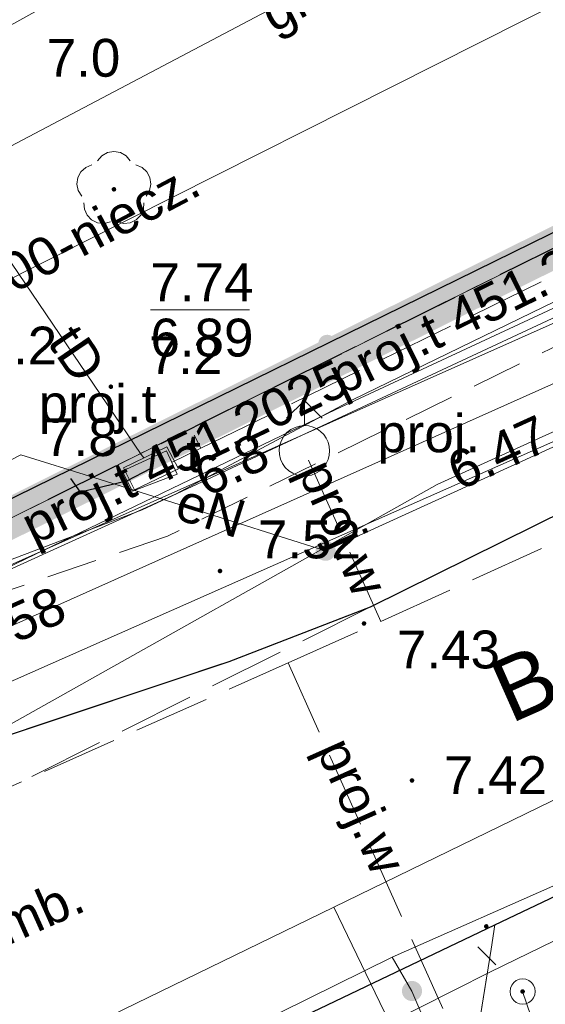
# Model space of a CAD drawing. Extents: x 5474185 to 5474933, y 5916077 to 5916824.
# Tile 188 of 256: x 5474707 to 5474717, y 5916242 to 5916262. Entities that reach past the tile are written whole.
import ezdxf
from ezdxf.enums import TextEntityAlignment as Align

# ---------------------------------------------------------------- set-up
doc = ezdxf.new("R2010")
doc.units = 0
for name, pattern in [('DASHDOT', [1, 0.5, -0.25, 0, -0.25]), ('PRZER1-1', [1, 0.5, -0.5]), ('PRZER2-1', [1.5, 1, -0.5]), ('PRZER3-1', [2, 1.5, -0.5]), ('PRZER3-2', [2.5, 1.5, -1])]:
    doc.linetypes.add(name, pattern=pattern)
doc.layers.add('1-GRAN', color=5, linetype='DASHDOT')
for name, color, linetype, lineweight in [('GESDZI', 253, 'CONTINUOUS', 18), ('GESJOB', 253, 'CONTINUOUS', 35), ('GESUZY', 253, 'CONTINUOUS', 18), ('GSLKOG', 253, 'CONTINUOUS', 35), ('GSLKRW', 253, 'CONTINUOUS', 25), ('GSPRDL', 253, 'CONTINUOUS', 18), ('GSPWPN', 253, 'CONTINUOUS', 13), ('GSPWPN_O', 253, 'CONTINUOUS', 13), ('GSPWPS', 253, 'CONTINUOUS', 13), ('GSPWPS_O', 253, 'CONTINUOUS', 13), ('GSSKOA', 253, 'CONTINUOUS', 18), ('GSSKOA_O', 253, 'CONTINUOUS', 18), ('GSSKOD', 253, 'CONTINUOUS', 18), ('GSSUTR', 254, 'CONTINUOUS', 18), ('GTGTXT_O', 254, 'CONTINUOUS', 18), ('GULEPR', 254, 'CONTINUOUS', 18), ('GULEPR_O', 254, 'CONTINUOUS', 18), ('GULGPR', 254, 'CONTINUOUS', 18), ('GULGPR_O', 254, 'CONTINUOUS', 18), ('GULKPR', 7, 'CONTINUOUS', 18), ('GULLOB', 254, 'CONTINUOUS', 35), ('GULSPR', 254, 'CONTINUOUS', 18), ('GULTPR', 254, 'CONTINUOUS', 18), ('GULTPR_O', 254, 'CONTINUOUS', 18), ('GULWPR', 7, 'CONTINUOUS', 18), ('GULWPR_O', 254, 'CONTINUOUS', 18), ('GUPELA', 254, 'CONTINUOUS', 18), ('GUPEUT', 254, 'CONTINUOUS', 18), ('GUPISN', 253, 'CONTINUOUS', 18), ('GUPPRZ_O', 40, 'CONTINUOUS', 18), ('GUPTST', 253, 'CONTINUOUS', 18), ('GUPTST_O', 253, 'CONTINUOUS', 18), ('GUPWDT', 253, 'CONTINUOUS', 18), ('GUPWDT_O', 253, 'CONTINUOUS', 18), ('GUPWZA', 253, 'CONTINUOUS', 18), ('GUSIKP', 253, 'CONTINUOUS', 18), ('GUSIWZ', 253, 'CONTINUOUS', 18), ('GUSIWZ_O', 253, 'CONTINUOUS', 18), ('IS HP zasięg', 251, 'CONTINUOUS', 20)]:
    doc.layers.add(name, color=color, linetype=linetype, lineweight=lineweight)
doc.styles.add('Arial', font='arial.ttf')

msp = doc.modelspace()

# ---------------------------------------------------------------- hatches: boundary and pattern name
at = {"layer": 'GSLKOG'}
msp.add_hatch(color=256, dxfattribs=at).paths.add_polyline_path([(5474712.968508, 5916255.109737), (5474712.923718, 5916255.118727), (5474712.882781, 5916255.139005), (5474712.848486, 5916255.169188), (5474712.823173, 5916255.207217), (5474712.808564, 5916255.250502), (5474712.805657, 5916255.296094), (5474712.814647, 5916255.340885), (5474712.834925, 5916255.381821), (5474712.865108, 5916255.416116), (5474712.903137, 5916255.44143), (5474712.946422, 5916255.456038), (5474712.992014, 5916255.458946), (5474713.036805, 5916255.449955), (5474713.077741, 5916255.429677), (5474713.112036, 5916255.399495), (5474713.13735, 5916255.361465), (5474713.151958, 5916255.31818), (5474713.154866, 5916255.272588), (5474713.145875, 5916255.227798), (5474713.125597, 5916255.186861), (5474713.095415, 5916255.152566), (5474713.057386, 5916255.127253), (5474713.0141, 5916255.112644)])
msp.add_hatch(color=256, dxfattribs=at).paths.add_polyline_path([(5474712.968508, 5916255.109737), (5474712.923718, 5916255.118727), (5474712.882781, 5916255.139005), (5474712.848486, 5916255.169188), (5474712.823173, 5916255.207217), (5474712.808564, 5916255.250502), (5474712.805657, 5916255.296094), (5474712.814647, 5916255.340885), (5474712.834925, 5916255.381821), (5474712.865108, 5916255.416116), (5474712.903137, 5916255.44143), (5474712.946422, 5916255.456038), (5474712.992014, 5916255.458946), (5474713.036805, 5916255.449955), (5474713.077741, 5916255.429677), (5474713.112036, 5916255.399495), (5474713.13735, 5916255.361465), (5474713.151958, 5916255.31818), (5474713.154866, 5916255.272588), (5474713.145875, 5916255.227798), (5474713.125597, 5916255.186861), (5474713.095415, 5916255.152566), (5474713.057386, 5916255.127253), (5474713.0141, 5916255.112644)])
at = {"layer": 'GSPRDL'}
msp.add_hatch(color=256, dxfattribs=at).paths.add_polyline_path([(5474708.76, 5916258.295), (5474708.746094, 5916258.297202), (5474708.73355, 5916258.303594), (5474708.723594, 5916258.31355), (5474708.717202, 5916258.326094), (5474708.715, 5916258.34), (5474708.717202, 5916258.353906), (5474708.723594, 5916258.36645), (5474708.73355, 5916258.376406), (5474708.746094, 5916258.382798), (5474708.76, 5916258.385), (5474708.773906, 5916258.382798), (5474708.78645, 5916258.376406), (5474708.796406, 5916258.36645), (5474708.802798, 5916258.353906), (5474708.805, 5916258.34), (5474708.802798, 5916258.326094), (5474708.796406, 5916258.31355), (5474708.78645, 5916258.303594), (5474708.773906, 5916258.297202)])
at = {"layer": 'GSPWPN'}
msp.add_hatch(color=256, dxfattribs=at).paths.add_polyline_path([(5474708.7, 5916254.385), (5474708.688353, 5916254.386533), (5474708.6775, 5916254.391029), (5474708.66818, 5916254.39818), (5474708.661029, 5916254.4075), (5474708.656533, 5916254.418353), (5474708.655, 5916254.43), (5474708.656533, 5916254.441647), (5474708.661029, 5916254.4525), (5474708.66818, 5916254.46182), (5474708.6775, 5916254.468971), (5474708.688353, 5916254.473467), (5474708.7, 5916254.475), (5474708.711647, 5916254.473467), (5474708.7225, 5916254.468971), (5474708.73182, 5916254.46182), (5474708.738971, 5916254.4525), (5474708.743467, 5916254.441647), (5474708.745, 5916254.43), (5474708.743467, 5916254.418353), (5474708.738971, 5916254.4075), (5474708.73182, 5916254.39818), (5474708.7225, 5916254.391029), (5474708.711647, 5916254.386533)])
at = {"layer": 'GSPWPS'}
for points in [[(5474710.86, 5916250.735), (5474710.848353, 5916250.736533), (5474710.8375, 5916250.741029), (5474710.82818, 5916250.74818), (5474710.821029, 5916250.7575), (5474710.816533, 5916250.768353), (5474710.815, 5916250.78), (5474710.816533, 5916250.791647), (5474710.821029, 5916250.8025), (5474710.82818, 5916250.81182), (5474710.8375, 5916250.818971), (5474710.848353, 5916250.823467), (5474710.86, 5916250.825), (5474710.871647, 5916250.823467), (5474710.8825, 5916250.818971), (5474710.89182, 5916250.81182), (5474710.898971, 5916250.8025), (5474710.903467, 5916250.791647), (5474710.905, 5916250.78), (5474710.903467, 5916250.768353), (5474710.898971, 5916250.7575), (5474710.89182, 5916250.74818), (5474710.8825, 5916250.741029), (5474710.871647, 5916250.736533)], [(5474713.71, 5916249.695), (5474713.698353, 5916249.696533), (5474713.6875, 5916249.701029), (5474713.67818, 5916249.70818), (5474713.671029, 5916249.7175), (5474713.666533, 5916249.728353), (5474713.665, 5916249.74), (5474713.666533, 5916249.751647), (5474713.671029, 5916249.7625), (5474713.67818, 5916249.77182), (5474713.6875, 5916249.778971), (5474713.698353, 5916249.783467), (5474713.71, 5916249.785), (5474713.721647, 5916249.783467), (5474713.7325, 5916249.778971), (5474713.74182, 5916249.77182), (5474713.748971, 5916249.7625), (5474713.753467, 5916249.751647), (5474713.755, 5916249.74), (5474713.753467, 5916249.728353), (5474713.748971, 5916249.7175), (5474713.74182, 5916249.70818), (5474713.7325, 5916249.701029), (5474713.721647, 5916249.696533)], [(5474714.66, 5916246.585), (5474714.648353, 5916246.586533), (5474714.6375, 5916246.591029), (5474714.62818, 5916246.59818), (5474714.621029, 5916246.6075), (5474714.616533, 5916246.618353), (5474714.615, 5916246.63), (5474714.616533, 5916246.641647), (5474714.621029, 5916246.6525), (5474714.62818, 5916246.66182), (5474714.6375, 5916246.668971), (5474714.648353, 5916246.673467), (5474714.66, 5916246.675), (5474714.671647, 5916246.673467), (5474714.6825, 5916246.668971), (5474714.69182, 5916246.66182), (5474714.698971, 5916246.6525), (5474714.703467, 5916246.641647), (5474714.705, 5916246.63), (5474714.703467, 5916246.618353), (5474714.698971, 5916246.6075), (5474714.69182, 5916246.59818), (5474714.6825, 5916246.591029), (5474714.671647, 5916246.586533)], [(5474716.13, 5916243.695), (5474716.118353, 5916243.696533), (5474716.1075, 5916243.701029), (5474716.09818, 5916243.70818), (5474716.091029, 5916243.7175), (5474716.086533, 5916243.728353), (5474716.085, 5916243.74), (5474716.086533, 5916243.751647), (5474716.091029, 5916243.7625), (5474716.09818, 5916243.77182), (5474716.1075, 5916243.778971), (5474716.118353, 5916243.783467), (5474716.13, 5916243.785), (5474716.141647, 5916243.783467), (5474716.1525, 5916243.778971), (5474716.16182, 5916243.77182), (5474716.168971, 5916243.7625), (5474716.173467, 5916243.751647), (5474716.175, 5916243.74), (5474716.173467, 5916243.728353), (5474716.168971, 5916243.7175), (5474716.16182, 5916243.70818), (5474716.1525, 5916243.701029), (5474716.141647, 5916243.696533)]]:
    msp.add_hatch(color=256, dxfattribs=at).paths.add_polyline_path(points)
at = {"layer": 'GUPELA', "extrusion": (0, 0, -1)}
msp.add_hatch(color=256, dxfattribs=at).paths.add_polyline_path([(-5474716.852013, 5916242.405045), (-5474716.863788, 5916242.407164), (-5474716.874849, 5916242.412483), (-5474716.883417, 5916242.419862), (-5474716.890557, 5916242.430503), (-5474716.894323, 5916242.442223), (-5474716.894986, 5916242.451113), (-5474716.893117, 5916242.462881), (-5474716.888133, 5916242.473893), (-5474716.880065, 5916242.483482), (-5474716.871281, 5916242.48965), (-5474716.861881, 5916242.493403), (-5474716.848913, 5916242.494987), (-5474716.836551, 5916242.492943), (-5474716.825521, 5916242.48776), (-5474716.815236, 5916242.478574), (-5474716.808715, 5916242.467903), (-5474716.805468, 5916242.456476), (-5474716.80539, 5916242.444091), (-5474716.80813, 5916242.43351), (-5474716.813133, 5916242.424196), (-5474716.820459, 5916242.416054), (-5474716.829534, 5916242.409923), (-5474716.84018, 5916242.406084)])
at = {"layer": 'GUPEUT'}
msp.add_hatch(color=256, dxfattribs=at).paths.add_polyline_path([(5474712.93093, 5916250.980911), (5474712.880052, 5916250.992631), (5474712.833941, 5916251.017119), (5474712.795739, 5916251.052707), (5474712.768049, 5916251.09697), (5474712.752759, 5916251.146892), (5474712.750911, 5916251.19907), (5474712.762631, 5916251.249948), (5474712.787119, 5916251.296059), (5474712.822707, 5916251.334261), (5474712.86697, 5916251.361951), (5474712.916892, 5916251.377241), (5474712.96907, 5916251.379089), (5474713.019948, 5916251.367369), (5474713.066059, 5916251.342881), (5474713.104261, 5916251.307293), (5474713.131951, 5916251.26303), (5474713.147241, 5916251.213108), (5474713.149089, 5916251.16093), (5474713.137369, 5916251.110052), (5474713.112881, 5916251.063941), (5474713.077293, 5916251.025739), (5474713.03303, 5916250.998049), (5474712.983108, 5916250.982759)])
at = {"layer": 'GUPTST'}
msp.add_hatch(color=256, dxfattribs=at).paths.add_polyline_path([(5474710.35, 5916253.22), (5474710.285295, 5916253.228519), (5474710.225, 5916253.253494), (5474710.173223, 5916253.293223), (5474710.133494, 5916253.345), (5474710.108519, 5916253.405295), (5474710.1, 5916253.47), (5474710.108519, 5916253.534705), (5474710.133494, 5916253.595), (5474710.173223, 5916253.646777), (5474710.225, 5916253.686506), (5474710.285295, 5916253.711481), (5474710.35, 5916253.72), (5474710.414705, 5916253.711481), (5474710.475, 5916253.686506), (5474710.526777, 5916253.646777), (5474710.566506, 5916253.595), (5474710.591481, 5916253.534705), (5474710.6, 5916253.47), (5474710.591481, 5916253.405295), (5474710.566506, 5916253.345), (5474710.526777, 5916253.293223), (5474710.475, 5916253.253494), (5474710.414705, 5916253.228519)])
at = {"layer": 'GUPWZA'}
msp.add_hatch(color=256, dxfattribs=at).paths.add_polyline_path([(5474714.66, 5916242.26), (5474714.608236, 5916242.266815), (5474714.56, 5916242.286795), (5474714.518579, 5916242.318579), (5474714.486795, 5916242.36), (5474714.466815, 5916242.408236), (5474714.46, 5916242.46), (5474714.466815, 5916242.511764), (5474714.486795, 5916242.56), (5474714.518579, 5916242.601421), (5474714.56, 5916242.633205), (5474714.608236, 5916242.653185), (5474714.66, 5916242.66), (5474714.711764, 5916242.653185), (5474714.76, 5916242.633205), (5474714.801421, 5916242.601421), (5474714.833205, 5916242.56), (5474714.853185, 5916242.511764), (5474714.86, 5916242.46), (5474714.853185, 5916242.408236), (5474714.833205, 5916242.36), (5474714.801421, 5916242.318579), (5474714.76, 5916242.286795), (5474714.711764, 5916242.266815)])

# ---------------------------------------------------------------- linework, layer by layer
at = {"layer": '1-GRAN', "ltscale": 5, "const_width": 0.8, "elevation": 10.08}
msp.add_lwpolyline([(5474751.83, 5916275.64), (5474751.14, 5916273.94), (5474644.79, 5916221), (5474615.29, 5916258.3), (5474592.4, 5916287.8), (5474563.35, 5916264.64), (5474560.03, 5916268.81), (5474550.58, 5916262.91), (5474454.86, 5916375.82)], dxfattribs=at)
at = {"layer": 'GESDZI', "linetype": 'Continuous', "lineweight": 13}
for p, q in [((5474751.14, 5916273.94, 10.22), (5474644.79, 5916221, 10.22)), ((5474644.79, 5916221, 10.22), (5474751.14, 5916273.94, 10.22))]:
    msp.add_line(p, q, dxfattribs=at)
at = {"layer": 'GESJOB', "linetype": 'PRZER3-2', "lineweight": 30}
msp.add_line((5474644.79, 5916221, 10.22), (5474751.14, 5916273.94, 10.22), dxfattribs=at)
msp.add_line((5474644.79, 5916221, 10.22), (5474751.14, 5916273.94, 10.22), dxfattribs=at)
at = {"layer": 'GESUZY', "linetype": 'PRZER1-1', "lineweight": 13}
for p, q in [((5474644.79, 5916221, 10.08), (5474751.14, 5916273.94, 10.08)), ((5474751.14, 5916273.94, 10.08), (5474644.79, 5916221, 10.08))]:
    msp.add_line(p, q, dxfattribs=at)
at = {"layer": 'GSLKOG', "linetype": 'Continuous', "lineweight": 30}
msp.add_line((5474751.06, 5916273.98, 10.18), (5474701.83, 5916249.81, 10.18), dxfattribs=at)
at = {"layer": 'GSLKRW', "linetype": 'Continuous', "lineweight": 30}
for p, q in [((5474713.84, 5916250.07, 10.18), (5474722.03, 5916254.13, 10.18)), ((5474711.04, 5916248.99, 10.18), (5474713.84, 5916250.07, 10.18)), ((5474692.87, 5916242.92, 10.18), (5474711.04, 5916248.99, 10.18))]:
    msp.add_line(p, q, dxfattribs=at)
at = {"layer": 'GSLKRW', "linetype": 'Continuous', "lineweight": 30, "elevation": 10.18, "flags": 128}
msp.add_lwpolyline([(5474661.05, 5916216.2), (5474669.32, 5916220.5), (5474673.93, 5916222.81), (5474688.7, 5916230.19), (5474694.17, 5916232.96), (5474712.09, 5916241.76), (5474716.3, 5916243.77), (5474721.6, 5916246.29), (5474728.77, 5916249.5), (5474732.86, 5916251.44), (5474746.45, 5916257.67), (5474747.62, 5916258.16), (5474750.63, 5916259.52), (5474751.73, 5916260.03), (5474758.07, 5916262.88), (5474762.81, 5916264.97), (5474765.5, 5916266.15), (5474768.21, 5916267.41), (5474774.66, 5916270.29), (5474785.53, 5916275.01)], dxfattribs=at)
at = {"layer": 'GSPRDL', "elevation": 10.12, "flags": 128}
for points in [[(5474708.435723, 5916258.903333), (5474708.519447, 5916259.002679), (5474708.632044, 5916259.067494), (5474708.76, 5916259.09), (5474708.887956, 5916259.067494), (5474709.000553, 5916259.002679), (5474709.084277, 5916258.903333)], [(5474708.124031, 5916258.205674), (5474708.05542, 5916258.315999), (5474708.028571, 5916258.443115), (5474708.046708, 5916258.571763), (5474708.107652, 5916258.686501), (5474708.20409, 5916258.773559), (5474708.324445, 5916258.822485)], [(5474709.195555, 5916258.822485), (5474709.31591, 5916258.773559), (5474709.412348, 5916258.686501), (5474709.473292, 5916258.571763), (5474709.491429, 5916258.443115), (5474709.46458, 5916258.315999), (5474709.395969, 5916258.205674)], [(5474708.691227, 5916257.693649), (5474708.565099, 5916257.662488), (5474708.435908, 5916257.676234), (5474708.319161, 5916257.733237), (5474708.228871, 5916257.826655), (5474708.175875, 5916257.945275), (5474708.166535, 5916258.074859)], [(5474709.353465, 5916258.074859), (5474709.344125, 5916257.945275), (5474709.291129, 5916257.826655), (5474709.200839, 5916257.733237), (5474709.084092, 5916257.676234), (5474708.954901, 5916257.662488), (5474708.828773, 5916257.693649)]]:
    msp.add_lwpolyline(points, dxfattribs=at)
at = {"layer": 'GSSKOA', "linetype": 'PRZER3-1', "lineweight": 13}
for p, q in [((5474722.03, 5916254.13, 10.18), (5474713.84, 5916250.07, 10.18)), ((5474713.84, 5916250.07, 10.18), (5474655.8, 5916220.99, 10.18)), ((5474713.84, 5916250.07, 10.18), (5474655.8, 5916220.99, 10.18)), ((5474711.04, 5916248.99, 10.18), (5474713.84, 5916250.07, 10.18)), ((5474692.87, 5916242.92, 10.18), (5474711.04, 5916248.99, 10.18)), ((5474716.3, 5916243.77, 10.18), (5474712.09, 5916241.76, 10.18)), ((5474715.99, 5916241.81, 10.18), (5474716.3, 5916243.77, 10.18))]:
    msp.add_line(p, q, dxfattribs=at)
at = {"layer": 'GSSKOA', "linetype": 'PRZER3-1', "lineweight": 13, "elevation": 10.18}
msp.add_lwpolyline([(5474661.05, 5916216.2), (5474669.32, 5916220.5), (5474673.93, 5916222.81), (5474688.7, 5916230.19), (5474694.17, 5916232.96), (5474712.09, 5916241.76), (5474716.3, 5916243.77), (5474721.6, 5916246.29), (5474728.77, 5916249.5), (5474732.86, 5916251.44), (5474746.45, 5916257.67), (5474747.62, 5916258.16), (5474750.63, 5916259.52), (5474751.73, 5916260.03), (5474758.07, 5916262.88), (5474762.81, 5916264.97), (5474765.5, 5916266.15), (5474768.21, 5916267.41), (5474774.66, 5916270.29), (5474785.53, 5916275.01)], dxfattribs=at)
at = {"layer": 'GSSKOD', "linetype": 'PRZER2-1', "lineweight": 13}
for p, q in [((5474720.83, 5916256.86, 10.18), (5474709.82, 5916251.47, 10.18)), ((5474713.84, 5916250.07, 10.18), (5474722.03, 5916254.13, 10.18)), ((5474709.82, 5916251.47, 10.18), (5474698.59, 5916247.64, 10.18)), ((5474711.04, 5916248.99, 10.18), (5474713.84, 5916250.07, 10.18)), ((5474692.87, 5916242.92, 10.18), (5474711.04, 5916248.99, 10.18))]:
    msp.add_line(p, q, dxfattribs=at)
at = {"layer": 'GSSUTR', "linetype": 'PRZER2-1', "lineweight": 13}
for p, q in [((5474716.3, 5916243.77, 10.1), (5474721.6, 5916246.29, 10.1)), ((5474715.99, 5916241.81, 10.1), (5474716.3, 5916243.77, 10.1))]:
    msp.add_line(p, q, dxfattribs=at)
at = {"layer": 'GULEPR', "linetype": 'Continuous', "lineweight": 13}
for p, q in [((5474796.45, 5916290.89, 10.14), (5474701.21, 5916248.45, 10.14)), ((5474709.32, 5916251.99, 10.14), (5474747.52, 5916269.85, 10.14)), ((5474706.92, 5916253.08, 10.14), (5474698.33, 5916248.73, 10.14)), ((5474708.36, 5916252.63, 10.14), (5474706.92, 5916253.08, 10.14)), ((5474702.33, 5916249.34, 10.14), (5474709.32, 5916251.99, 10.14))]:
    msp.add_line(p, q, dxfattribs=at)
at = {"layer": 'GULEPR', "linetype": 'Continuous', "lineweight": 18, "elevation": 10.14, "flags": 128}
for points in [[(5474750.5, 5916268.32), (5474712.95, 5916251.18)], [(5474712.95, 5916251.18), (5474708.36, 5916252.63)], [(5474716.85, 5916242.45), (5474717.85, 5916239.52)]]:
    msp.add_lwpolyline(points, dxfattribs=at)
at = {"layer": 'GULGPR', "linetype": 'Continuous', "lineweight": 13}
for p, q in [((5474715.16, 5916252.49, 10.14), (5474753.06, 5916269.74, 10.14)), ((5474720.1, 5916266.26, 10.14), (5474691.52, 5916251.17, 10.14)), ((5474692.46, 5916253.69, 10.14), (5474712.21, 5916264.64, 10.14)), ((5474702.19, 5916246.59, 10.14), (5474722.29, 5916255.48, 10.14)), ((5474698.84, 5916243.33, 10.14), (5474715.16, 5916252.49, 10.14))]:
    msp.add_line(p, q, dxfattribs=at)
at = {"layer": 'GULKPR', "linetype": 'Continuous', "lineweight": 18, "elevation": 10.14, "flags": 128}
for points in [[(5474713.11, 5916244.12), (5474729.55, 5916252.13)], [(5474693.78, 5916234.71), (5474713.11, 5916244.12)], [(5474720.02, 5916229.79), (5474713.11, 5916244.12)]]:
    msp.add_lwpolyline(points, dxfattribs=at)
at = {"layer": 'GULLOB', "linetype": 'Continuous', "lineweight": 30}
for p, q in [((5474709.49, 5916252.81, 10.12), (5474709.01, 5916252.56, 10.12)), ((5474708.1, 5916252.34, 10.12), (5474707.91, 5916252.61, 10.12)), ((5474709.01, 5916252.56, 10.12), (5474708.1, 5916252.34, 10.12))]:
    msp.add_line(p, q, dxfattribs=at)
at = {"layer": 'GULSPR', "linetype": 'Continuous', "lineweight": 13}
msp.add_line((5474746.48, 5916267.48, 10.14), (5474705.74, 5916249.25, 10.14), dxfattribs=at)
at = {"layer": 'GULTPR', "linetype": 'Continuous', "lineweight": 13}
for p, q in [((5474739.8, 5916266.98, 10.14), (5474713.48, 5916254.17, 10.14)), ((5474713.15, 5916253.98, 10.14), (5474737.4, 5916265.27, 10.14)), ((5474704.84, 5916259.66, 10.14), (5474709.3, 5916253.09, 10.14)), ((5474713.48, 5916254.17, 10.14), (5474709.98, 5916252.3, 10.14)), ((5474690.22, 5916242.93, 10.14), (5474713.15, 5916253.98, 10.14)), ((5474709.49, 5916252.81, 10.14), (5474709.01, 5916252.56, 10.14)), ((5474708.1, 5916252.34, 10.14), (5474707.91, 5916252.61, 10.14)), ((5474709.01, 5916252.56, 10.14), (5474708.1, 5916252.34, 10.14)), ((5474709.98, 5916252.3, 10.14), (5474699.09, 5916247.36, 10.14)), ((5474716.2, 5916242.83, 10.14), (5474721.72, 5916245.53, 10.14)), ((5474704.6, 5916237.01, 10.14), (5474716.2, 5916242.83, 10.14))]:
    msp.add_line(p, q, dxfattribs=at)
at = {"layer": 'GULTPR', "linetype": 'PRZER3-1', "lineweight": 13}
for p, q in [((5474710.48, 5916253.21, 10.14), (5474722.04, 5916258.87, 10.14)), ((5474710.35, 5916253.47, 10.14), (5474710.48, 5916253.21, 10.14)), ((5474710.48, 5916253.21, 10.14), (5474709.9, 5916252.93, 10.14))]:
    msp.add_line(p, q, dxfattribs=at)
at = {"layer": 'GULTPR', "linetype": 'Continuous', "lineweight": 18, "elevation": 10.14, "flags": 128}
msp.add_lwpolyline([(5474709.3, 5916253.09), (5474709.35, 5916253.02)], dxfattribs=at)
at = {"layer": 'GULWPR', "linetype": 'Continuous', "lineweight": 13}
for p, q in [((5474719.22, 5916262.88, 10.14), (5474689.85, 5916248.06, 10.14)), ((5474714.27, 5916243.13, 10.14), (5474742.92, 5916255.85, 10.14)), ((5474691.42, 5916231.88, 10.14), (5474714.27, 5916243.13, 10.14)), ((5474714.27, 5916243.13, 10.14), (5474714.66, 5916242.46, 10.14)), ((5474714.66, 5916242.46, 10.14), (5474719.52, 5916230.97, 10.14))]:
    msp.add_line(p, q, dxfattribs=at)
at = {"layer": 'GULWPR', "linetype": 'PRZER3-1', "lineweight": 13}
for p, q in [((5474714.04, 5916249.78, 10.14), (5474729.53, 5916256.82, 10.14)), ((5474712.21, 5916248.96, 10.14), (5474714.04, 5916249.78, 10.14)), ((5474694.6, 5916241.11, 10.14), (5474712.21, 5916248.96, 10.14)), ((5474712.21, 5916248.96, 10.14), (5474717.46, 5916237.21, 10.14))]:
    msp.add_line(p, q, dxfattribs=at)
at = {"layer": 'GULWPR', "linetype": 'PRZER3-1', "lineweight": 18, "elevation": 10.14}
msp.add_lwpolyline([(5474714.04, 5916249.78), (5474712.53, 5916253.16)], dxfattribs=at)
at = {"layer": 'GUPELA', "elevation": 10.15, "flags": 128}
msp.add_lwpolyline([(5474715.966117, 5916243.333883), (5474716.31967, 5916242.98033)], dxfattribs=at)
at = {"layer": 'GUPELA', "elevation": 10.16, "flags": 128}
msp.add_lwpolyline([(5474716.85, 5916242.7), (5474716.914705, 5916242.691481), (5474716.975, 5916242.666506), (5474717.026777, 5916242.626777), (5474717.066506, 5916242.575), (5474717.091481, 5916242.514705), (5474717.1, 5916242.45), (5474717.091481, 5916242.385295), (5474717.066506, 5916242.325), (5474717.026777, 5916242.273223), (5474716.975, 5916242.233494), (5474716.914705, 5916242.208519), (5474716.85, 5916242.2), (5474716.785295, 5916242.208519), (5474716.725, 5916242.233494), (5474716.673223, 5916242.273223), (5474716.633494, 5916242.325), (5474716.608519, 5916242.385295), (5474716.6, 5916242.45), (5474716.608519, 5916242.514705), (5474716.633494, 5916242.575), (5474716.673223, 5916242.626777), (5474716.725, 5916242.666506), (5474716.785295, 5916242.691481), (5474716.85, 5916242.7)], close=True, dxfattribs=at)
at = {"layer": 'GUPISN', "elevation": 10.16, "flags": 128}
msp.add_lwpolyline([(5474716.85, 5916242.7), (5474716.914705, 5916242.691481), (5474716.975, 5916242.666506), (5474717.026777, 5916242.626777), (5474717.066506, 5916242.575), (5474717.091481, 5916242.514705), (5474717.1, 5916242.45), (5474717.091481, 5916242.385295), (5474717.066506, 5916242.325), (5474717.026777, 5916242.273223), (5474716.975, 5916242.233494), (5474716.914705, 5916242.208519), (5474716.85, 5916242.2), (5474716.785295, 5916242.208519), (5474716.725, 5916242.233494), (5474716.673223, 5916242.273223), (5474716.633494, 5916242.325), (5474716.608519, 5916242.385295), (5474716.6, 5916242.45), (5474716.608519, 5916242.514705), (5474716.633494, 5916242.575), (5474716.673223, 5916242.626777), (5474716.725, 5916242.666506), (5474716.785295, 5916242.691481), (5474716.85, 5916242.7)], close=True, dxfattribs=at)
at = {"layer": 'GUPPRZ_O', "linetype": 'Continuous', "lineweight": 13, "elevation": 10.8, "flags": 128}
msp.add_lwpolyline([(5474709.482749, 5916255.95038), (5474711.442749, 5916255.95038)], dxfattribs=at)
at = {"layer": 'GUPWDT', "elevation": 10.16, "flags": 128}
for points in [[(5474712.176447, 5916253.806447), (5474712.53, 5916254.16), (5474712.883553, 5916253.806447)], [(5474712.53, 5916253.66), (5474712.53, 5916254.16)]]:
    msp.add_lwpolyline(points, dxfattribs=at)
msp.add_lwpolyline([(5474712.53, 5916253.66), (5474712.616824, 5916253.652404), (5474712.70101, 5916253.629846), (5474712.78, 5916253.593013), (5474712.851394, 5916253.543022), (5474712.913022, 5916253.481394), (5474712.963013, 5916253.41), (5474712.999846, 5916253.33101), (5474713.022404, 5916253.246824), (5474713.03, 5916253.16), (5474713.022404, 5916253.073176), (5474712.999846, 5916252.98899), (5474712.963013, 5916252.91), (5474712.907875, 5916252.83257), (5474712.839079, 5916252.766973), (5474712.759113, 5916252.715582), (5474712.670866, 5916252.680254), (5474712.577528, 5916252.662264), (5474712.482472, 5916252.662264), (5474712.389134, 5916252.680254), (5474712.300887, 5916252.715582), (5474712.220921, 5916252.766973), (5474712.152125, 5916252.83257), (5474712.096987, 5916252.91), (5474712.0575, 5916252.996466), (5474712.035089, 5916253.088843), (5474712.030566, 5916253.183791), (5474712.044094, 5916253.277879), (5474712.075184, 5916253.367708), (5474712.122712, 5916253.450028), (5474712.18496, 5916253.521867), (5474712.25968, 5916253.580627), (5474712.344169, 5916253.624184), (5474712.435374, 5916253.650964), (5474712.53, 5916253.66)], close=True, dxfattribs=at)
at = {"layer": 'GUSIKP', "linetype": 'Continuous', "lineweight": 13}
for p, q in [((5474708.95, 5916252.82, 10.14), (5474709.81, 5916253.24, 10.14)), ((5474709.81, 5916253.24, 10.14), (5474710.04, 5916252.8, 10.14)), ((5474709.17, 5916252.39, 10.14), (5474708.95, 5916252.82, 10.14)), ((5474710.04, 5916252.8, 10.14), (5474709.17, 5916252.39, 10.14))]:
    msp.add_line(p, q, dxfattribs=at)
at = {"layer": 'GUSIWZ', "linetype": 'Continuous', "lineweight": 13}
for p, q in [((5474708.92, 5916252.76, 10.16), (5474709.8, 5916253.16, 10.16)), ((5474709.8, 5916253.16, 10.16), (5474710.01, 5916252.7, 10.16)), ((5474709.13, 5916252.36, 10.16), (5474708.92, 5916252.76, 10.16)), ((5474710.01, 5916252.7, 10.16), (5474709.13, 5916252.36, 10.16))]:
    msp.add_line(p, q, dxfattribs=at)
at = {"layer": 'IS HP zasięg', "lineweight": 15, "ltscale": 0.7}
msp.add_circle((5474680.96, 5916236.9), 75, dxfattribs=at)
msp.add_circle((5474680.96, 5916236.9), 75, dxfattribs=at)

# ---------------------------------------------------------------- texts
at = {"layer": 'GSPWPN_O', "linetype": 'Continuous', "lineweight": 0, "style": 'Arial'}
for s, p in [('7.0', (5474707.43, 5916260.57, 10.8)), ('7.2', (5474706.18, 5916254.87, 10.8)), ('7.2', (5474709.45, 5916254.68, 10.8)), ('7.8', (5474707.378448, 5916253.056387, 10.8))]:
    msp.add_text(s, height=0.75, dxfattribs=at).set_placement(p)
at = {"layer": 'GSPWPS_O', "linetype": 'Continuous', "lineweight": 0, "style": 'Arial'}
for s, p in [('7.52', (5474711.61, 5916251.03, 10.8)), ('7.43', (5474714.36226, 5916248.849835, 10.8)), ('7.42', (5474715.293354, 5916246.36067, 10.8))]:
    msp.add_text(s, height=0.75, dxfattribs=at).set_placement(p)
at = {"layer": 'GSSKOA_O', "linetype": 'Continuous', "lineweight": 0, "style": 'Arial'}
msp.add_text('j.mb.', height=0.75, rotation=24.012148, dxfattribs=at).set_placement((5474707.204798, 5916243.602652, 10.8), align=Align.CENTER)
at = {"layer": 'GTGTXT_O', "linetype": 'Continuous', "lineweight": 0, "style": 'Arial'}
msp.add_text('Batalionów Chłopskich', height=1.25, rotation=23.89109, dxfattribs=at).set_placement((5474716.608714, 5916247.749411, 10.8))
at = {"layer": 'GULEPR_O', "linetype": 'Continuous', "lineweight": 0, "style": 'Arial'}
msp.add_text('eN', height=0.75, rotation=342.468462, dxfattribs=at).set_placement((5474710.566595, 5916251.625153, 10.8), align=Align.CENTER)
at = {"layer": 'GULGPR_O', "linetype": 'Continuous', "lineweight": 0, "style": 'Arial'}
msp.add_text('gnD200', height=0.75, rotation=27.830579, dxfattribs=at).set_placement((5474713.538377, 5916262.287041, 10.8), align=Align.CENTER)
at = {"layer": 'GULTPR_O', "linetype": 'Continuous', "lineweight": 0, "style": 'Arial'}
for s, rotation, p in [('proj.t 451.2025', 26.087242, (5474716.389054, 5916255.77642, 10.8)), ('tD', 304.189367, (5474707.723255, 5916254.875228, 10.8)), ('proj.t 451.2025', 25.769337, (5474710.317589, 5916252.805708, 10.8))]:
    msp.add_text(s, height=0.75, rotation=rotation, dxfattribs=at).set_placement(p, align=Align.CENTER)
at = {"layer": 'GULWPR_O', "linetype": 'Continuous', "lineweight": 0, "style": 'Arial'}
for s, rotation, p in [('woD600-niecz.', 27.826918, (5474707.472295, 5916256.644082, 10.8)), ('proj.w ', 294.072487, (5474713.017046, 5916251.350293, 10.8)), ('proj.w ', 294.075499, (5474713.381156, 5916245.842568, 10.8))]:
    msp.add_text(s, height=0.75, rotation=rotation, dxfattribs=at).set_placement(p, align=Align.CENTER)
at = {"layer": 'GUPPRZ_O', "linetype": 'Continuous', "lineweight": 0, "style": 'Arial'}
for s, p in [('7.74', (5474709.482749, 5916256.12288, 10.8)), ('6.89', (5474709.482749, 5916255.02788, 10.8))]:
    msp.add_text(s, height=0.75, dxfattribs=at).set_placement(p)
for s, rotation, p in [('6.47', 24.472421, (5474715.591606, 5916252.363997, 10.8)), ('6.8', 26.333074, (5474710.597247, 5916252.231167, 10.8))]:
    msp.add_text(s, height=0.75, rotation=rotation, dxfattribs=at).set_placement(p)
msp.add_text('6.58', height=0.75, rotation=24.106487, dxfattribs=at).set_placement((5474707.879473, 5916249.821663, 10.8), align=Align.RIGHT)
at = {"layer": 'GUPTST_O', "linetype": 'Continuous', "lineweight": 0, "style": 'Arial'}
msp.add_text('proj.t', height=0.75, dxfattribs=at).set_placement((5474709.6, 5916253.72, 10.8), align=Align.RIGHT)
at = {"layer": 'GUPWDT_O', "linetype": 'Continuous', "lineweight": 0, "style": 'Arial'}
msp.add_text('proj.', height=0.75, dxfattribs=at).set_placement((5474716.011368, 5916253.131487, 10.8), align=Align.RIGHT)
at = {"layer": 'GUSIWZ_O', "linetype": 'Continuous', "lineweight": 0, "style": 'Arial'}
msp.add_text('t', height=0.75, dxfattribs=at).set_placement((5474710.3364, 5916252.738631, 10.8), align=Align.CENTER)

doc.saveas('drawing.dxf')
